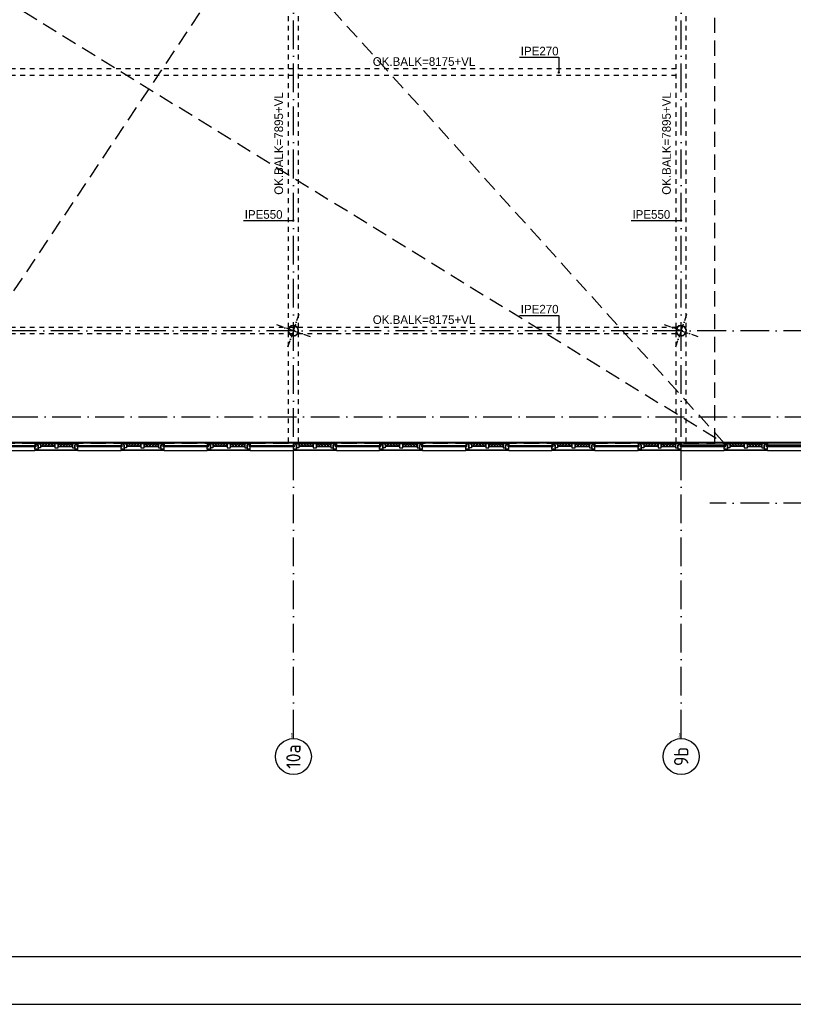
# Model space of a CAD drawing. Extents: x -866131 to -691536, y 173952 to 258052.
# Tile 72 of 160: x -801420 to -785260, y 173952 to 194516. Entities that reach past the tile are written whole.
import ezdxf
from ezdxf.enums import TextEntityAlignment as Align

# ---------------------------------------------------------------- set-up
doc = ezdxf.new("R2010")
doc.units = 0
doc.header["$LTSCALE"] = 100
for name, pattern in [('DASHDOT', [9, 6, -1.5, 0, -1.5]), ('HIDDEN', [2, 1, -1]), ('HIDDEN2', [4.7625, 3.175, -1.5875])]:
    doc.linetypes.add(name, pattern=pattern)
for name, color, linetype in [('00KAD025', 2, 'CONTINUOUS'), ('00KAD070', 5, 'CONTINUOUS'), ('AL$7----_STRAMIEN', 1, 'DASHDOT'), ('AL$8----_HULPLIJNEN', 2, 'CONTINUOUS'), ('AL21K---_ISOLATIE', 1, 'CONTINUOUS'), ('AL28----_KONSTRUKTIE', 3, 'CONTINUOUS'), ('AL31----_BUITENKOZ', 7, 'CONTINUOUS'), ('AL32----_BINNENKOZ', 7, 'CONTINUOUS'), ('ALN-----_BLOCKNAAM', 2, 'CONTINUOUS'), ('ALXOU---_GLAS', 7, 'CONTINUOUS'), ('BOUW', 8, 'CONTINUOUS'), ('MV-BINNENKOZIJN', 1, 'CONTINUOUS'), ('MV-BINNENWANDEN', 1, 'CONTINUOUS')]:
    doc.layers.add(name, color=color, linetype=linetype)
doc.styles.add('BURO-018', font='BUROFONT.shx', dxfattribs={"height": 180})
doc.styles.get("Standard").update_dxf_attribs({"font": 'ISOCP'})

# ---------------------------------------------------------------- blocks, each defined once
blk = doc.blocks.new('1011')
at = {"layer": 'AL$7----_STRAMIEN', "color": 7, "linetype": 'CONTINUOUS'}
blk.add_circle((-750, 0), 750, dxfattribs=at)
at = {"layer": 'ALN-----_BLOCKNAAM', "linetype": 'CONTINUOUS'}
blk.add_text('1011', height=100, dxfattribs=at).set_placement((0, 0))

msp = doc.modelspace()

# ---------------------------------------------------------------- linework, layer by layer
at = {"layer": '00KAD025', "linetype": 'CONTINUOUS'}
msp.add_line((-866131.149, 173951.691), (-691536.071, 173951.691), dxfattribs=at)
at = {"layer": '00KAD070', "linetype": 'CONTINUOUS'}
msp.add_line((-865131.149, 174951.691), (-692536.071, 174951.691), dxfattribs=at)
at = {"layer": 'AL$7----_STRAMIEN', "color": 1}
msp.add_line((-765063.621, 184421.228), (-787002.826, 184421.228), dxfattribs=at)
at = {"layer": 'AL$7----_STRAMIEN'}
for points in [[(-795702.826, 179501.228), (-795702.826, 221024.618)], [(-787602.826, 179501.228), (-787602.826, 221024.618)], [(-822342.762, 186221.228), (-782850.438, 186221.228)]]:
    msp.add_lwpolyline(points, dxfattribs=at)
at = {"layer": 'AL$7----_STRAMIEN', "color": 1}
msp.add_lwpolyline([(-765063.621, 188021.228), (-813402.826, 188021.228), (-838048.569, 188021.228)], dxfattribs=at)
at = {"layer": 'AL$8----_HULPLIJNEN', "color": 8, "linetype": 'DASHDOT', "ltscale": 0.25}
for p, q in [((-795702.826, 188021.228), (-795582.397, 188368.799)), ((-787602.826, 188021.228), (-787482.397, 188368.799)), ((-795702.826, 188021.228), (-796050.397, 188141.657)), ((-795702.826, 188021.228), (-795823.256, 187673.657)), ((-795702.826, 188021.228), (-795355.255, 187900.798)), ((-787602.826, 188021.228), (-787950.397, 188141.657)), ((-787602.826, 188021.228), (-787723.256, 187673.657)), ((-787602.826, 188021.228), (-787255.255, 187900.798))]:
    msp.add_line(p, q, dxfattribs=at)
at = {"layer": 'AL21K---_ISOLATIE', "color": 8, "linetype": 'CONTINUOUS'}
for p, q in [((-800686.326, 185660.366), (-800985.826, 185660.366)), ((-800686.326, 185600.366), (-800985.826, 185600.366)), ((-800955.876, 185600.366), (-800981.857, 185660.366)), ((-800925.926, 185660.366), (-800955.876, 185600.366)), ((-800895.976, 185600.366), (-800925.926, 185660.366)), ((-800866.026, 185660.366), (-800895.976, 185600.366)), ((-800836.076, 185600.366), (-800866.026, 185660.366)), ((-800806.126, 185660.366), (-800836.076, 185600.366)), ((-800776.176, 185600.366), (-800806.126, 185660.366)), ((-800746.226, 185660.366), (-800776.176, 185600.366)), ((-800716.276, 185600.366), (-800746.226, 185660.366)), ((-800690.295, 185660.366), (-800716.276, 185600.366)), ((-800619.326, 185660.366), (-800319.826, 185660.366)), ((-800619.326, 185600.366), (-800319.826, 185600.366)), ((-800615.357, 185600.366), (-800589.376, 185660.366)), ((-800589.376, 185660.366), (-800559.426, 185600.366)), ((-800559.426, 185600.366), (-800529.476, 185660.366)), ((-800529.476, 185660.366), (-800499.526, 185600.366)), ((-800499.526, 185600.366), (-800469.576, 185660.366)), ((-800469.576, 185660.366), (-800439.626, 185600.366)), ((-800439.626, 185600.366), (-800409.676, 185660.366)), ((-800409.676, 185660.366), (-800379.726, 185600.366)), ((-800379.726, 185600.366), (-800349.776, 185660.366)), ((-800349.776, 185660.366), (-800323.795, 185600.366)), ((-798886.326, 185660.366), (-799185.826, 185660.366)), ((-798886.326, 185600.366), (-799185.826, 185600.366)), ((-799155.876, 185600.366), (-799181.857, 185660.366)), ((-799125.926, 185660.366), (-799155.876, 185600.366)), ((-799095.976, 185600.366), (-799125.926, 185660.366)), ((-799066.026, 185660.366), (-799095.976, 185600.366)), ((-799036.076, 185600.366), (-799066.026, 185660.366)), ((-799006.126, 185660.366), (-799036.076, 185600.366)), ((-798976.176, 185600.366), (-799006.126, 185660.366)), ((-798946.226, 185660.366), (-798976.176, 185600.366)), ((-798916.276, 185600.366), (-798946.226, 185660.366)), ((-798890.295, 185660.366), (-798916.276, 185600.366)), ((-798819.326, 185660.366), (-798519.826, 185660.366)), ((-798819.326, 185600.366), (-798519.826, 185600.366)), ((-798815.357, 185600.366), (-798789.376, 185660.366)), ((-798789.376, 185660.366), (-798759.426, 185600.366)), ((-798759.426, 185600.366), (-798729.476, 185660.366)), ((-798729.476, 185660.366), (-798699.526, 185600.366)), ((-798699.526, 185600.366), (-798669.576, 185660.366)), ((-798669.576, 185660.366), (-798639.626, 185600.366)), ((-798639.626, 185600.366), (-798609.676, 185660.366)), ((-798609.676, 185660.366), (-798579.726, 185600.366)), ((-798579.726, 185600.366), (-798549.776, 185660.366)), ((-798549.776, 185660.366), (-798523.795, 185600.366)), ((-797086.326, 185660.366), (-797385.826, 185660.366)), ((-797086.326, 185600.366), (-797385.826, 185600.366)), ((-797355.876, 185600.366), (-797381.857, 185660.366)), ((-797325.926, 185660.366), (-797355.876, 185600.366)), ((-797295.976, 185600.366), (-797325.926, 185660.366)), ((-797266.026, 185660.366), (-797295.976, 185600.366)), ((-797236.076, 185600.366), (-797266.026, 185660.366)), ((-797206.126, 185660.366), (-797236.076, 185600.366)), ((-797176.176, 185600.366), (-797206.126, 185660.366)), ((-797146.226, 185660.366), (-797176.176, 185600.366)), ((-797116.276, 185600.366), (-797146.226, 185660.366)), ((-797090.295, 185660.366), (-797116.276, 185600.366)), ((-797019.326, 185660.366), (-796719.826, 185660.366)), ((-797019.326, 185600.366), (-796719.826, 185600.366)), ((-797015.357, 185600.366), (-796989.376, 185660.366)), ((-796989.376, 185660.366), (-796959.426, 185600.366)), ((-796959.426, 185600.366), (-796929.476, 185660.366)), ((-796929.476, 185660.366), (-796899.526, 185600.366)), ((-796899.526, 185600.366), (-796869.576, 185660.366)), ((-796869.576, 185660.366), (-796839.626, 185600.366)), ((-796839.626, 185600.366), (-796809.676, 185660.366)), ((-796809.676, 185660.366), (-796779.726, 185600.366)), ((-796779.726, 185600.366), (-796749.776, 185660.366)), ((-796749.776, 185660.366), (-796723.795, 185600.366)), ((-795286.326, 185660.366), (-795585.826, 185660.366)), ((-795286.326, 185600.366), (-795585.826, 185600.366)), ((-795555.876, 185600.366), (-795581.857, 185660.366)), ((-795525.926, 185660.366), (-795555.876, 185600.366)), ((-795495.976, 185600.366), (-795525.926, 185660.366)), ((-795466.026, 185660.366), (-795495.976, 185600.366)), ((-795436.076, 185600.366), (-795466.026, 185660.366)), ((-795406.126, 185660.366), (-795436.076, 185600.366)), ((-795376.176, 185600.366), (-795406.126, 185660.366)), ((-795346.226, 185660.366), (-795376.176, 185600.366)), ((-795316.276, 185600.366), (-795346.226, 185660.366)), ((-795290.295, 185660.366), (-795316.276, 185600.366)), ((-795219.326, 185660.366), (-794919.826, 185660.366)), ((-795219.326, 185600.366), (-794919.826, 185600.366)), ((-795215.357, 185600.366), (-795189.376, 185660.366)), ((-795189.376, 185660.366), (-795159.426, 185600.366)), ((-795159.426, 185600.366), (-795129.476, 185660.366)), ((-795129.476, 185660.366), (-795099.526, 185600.366)), ((-795099.526, 185600.366), (-795069.576, 185660.366)), ((-795069.576, 185660.366), (-795039.626, 185600.366)), ((-795039.626, 185600.366), (-795009.676, 185660.366)), ((-795009.676, 185660.366), (-794979.726, 185600.366)), ((-794979.726, 185600.366), (-794949.776, 185660.366)), ((-794949.776, 185660.366), (-794923.795, 185600.366)), ((-793486.326, 185660.366), (-793785.826, 185660.366)), ((-793486.326, 185600.366), (-793785.826, 185600.366)), ((-793755.876, 185600.366), (-793781.857, 185660.366)), ((-793725.926, 185660.366), (-793755.876, 185600.366)), ((-793695.976, 185600.366), (-793725.926, 185660.366)), ((-793666.026, 185660.366), (-793695.976, 185600.366)), ((-793636.076, 185600.366), (-793666.026, 185660.366)), ((-793606.126, 185660.366), (-793636.076, 185600.366)), ((-793576.176, 185600.366), (-793606.126, 185660.366)), ((-793546.226, 185660.366), (-793576.176, 185600.366)), ((-793516.276, 185600.366), (-793546.226, 185660.366)), ((-793490.295, 185660.366), (-793516.276, 185600.366)), ((-793419.326, 185660.366), (-793119.826, 185660.366)), ((-793419.326, 185600.366), (-793119.826, 185600.366)), ((-793415.357, 185600.366), (-793389.376, 185660.366)), ((-793389.376, 185660.366), (-793359.426, 185600.366)), ((-793359.426, 185600.366), (-793329.476, 185660.366)), ((-793329.476, 185660.366), (-793299.526, 185600.366)), ((-793299.526, 185600.366), (-793269.576, 185660.366)), ((-793269.576, 185660.366), (-793239.626, 185600.366)), ((-793239.626, 185600.366), (-793209.676, 185660.366)), ((-793209.676, 185660.366), (-793179.726, 185600.366)), ((-793179.726, 185600.366), (-793149.776, 185660.366)), ((-793149.776, 185660.366), (-793123.795, 185600.366)), ((-791686.326, 185660.366), (-791985.826, 185660.366)), ((-791686.326, 185600.366), (-791985.826, 185600.366)), ((-791955.876, 185600.366), (-791981.857, 185660.366)), ((-791925.926, 185660.366), (-791955.876, 185600.366)), ((-791895.976, 185600.366), (-791925.926, 185660.366)), ((-791866.026, 185660.366), (-791895.976, 185600.366)), ((-791836.076, 185600.366), (-791866.026, 185660.366)), ((-791806.126, 185660.366), (-791836.076, 185600.366)), ((-791776.176, 185600.366), (-791806.126, 185660.366)), ((-791746.226, 185660.366), (-791776.176, 185600.366)), ((-791716.276, 185600.366), (-791746.226, 185660.366)), ((-791690.295, 185660.366), (-791716.276, 185600.366)), ((-791619.326, 185660.366), (-791319.826, 185660.366)), ((-791619.326, 185600.366), (-791319.826, 185600.366)), ((-791615.357, 185600.366), (-791589.376, 185660.366)), ((-791589.376, 185660.366), (-791559.426, 185600.366)), ((-791559.426, 185600.366), (-791529.476, 185660.366)), ((-791529.476, 185660.366), (-791499.526, 185600.366)), ((-791499.526, 185600.366), (-791469.576, 185660.366)), ((-791469.576, 185660.366), (-791439.626, 185600.366)), ((-791439.626, 185600.366), (-791409.676, 185660.366)), ((-791409.676, 185660.366), (-791379.726, 185600.366)), ((-791379.726, 185600.366), (-791349.776, 185660.366)), ((-791349.776, 185660.366), (-791323.795, 185600.366)), ((-789886.326, 185660.366), (-790185.826, 185660.366)), ((-789886.326, 185600.366), (-790185.826, 185600.366)), ((-790155.876, 185600.366), (-790181.857, 185660.366)), ((-790125.926, 185660.366), (-790155.876, 185600.366)), ((-790095.976, 185600.366), (-790125.926, 185660.366)), ((-790066.026, 185660.366), (-790095.976, 185600.366)), ((-790036.076, 185600.366), (-790066.026, 185660.366)), ((-790006.126, 185660.366), (-790036.076, 185600.366)), ((-789976.176, 185600.366), (-790006.126, 185660.366)), ((-789946.226, 185660.366), (-789976.176, 185600.366)), ((-789916.276, 185600.366), (-789946.226, 185660.366)), ((-789890.295, 185660.366), (-789916.276, 185600.366)), ((-789819.326, 185660.366), (-789519.826, 185660.366)), ((-789819.326, 185600.366), (-789519.826, 185600.366)), ((-789815.357, 185600.366), (-789789.376, 185660.366)), ((-789789.376, 185660.366), (-789759.426, 185600.366)), ((-789759.426, 185600.366), (-789729.476, 185660.366)), ((-789729.476, 185660.366), (-789699.526, 185600.366)), ((-789699.526, 185600.366), (-789669.576, 185660.366)), ((-789669.576, 185660.366), (-789639.626, 185600.366)), ((-789639.626, 185600.366), (-789609.676, 185660.366)), ((-789609.676, 185660.366), (-789579.726, 185600.366)), ((-789579.726, 185600.366), (-789549.776, 185660.366)), ((-789549.776, 185660.366), (-789523.795, 185600.366)), ((-788086.326, 185660.366), (-788385.826, 185660.366)), ((-788086.326, 185600.366), (-788385.826, 185600.366)), ((-788355.876, 185600.366), (-788381.857, 185660.366)), ((-788325.926, 185660.366), (-788355.876, 185600.366)), ((-788295.976, 185600.366), (-788325.926, 185660.366)), ((-788266.026, 185660.366), (-788295.976, 185600.366)), ((-788236.076, 185600.366), (-788266.026, 185660.366)), ((-788206.126, 185660.366), (-788236.076, 185600.366)), ((-788176.176, 185600.366), (-788206.126, 185660.366)), ((-788146.226, 185660.366), (-788176.176, 185600.366)), ((-788116.276, 185600.366), (-788146.226, 185660.366)), ((-788090.295, 185660.366), (-788116.276, 185600.366)), ((-788019.326, 185660.366), (-787719.826, 185660.366)), ((-788019.326, 185600.366), (-787719.826, 185600.366)), ((-788015.357, 185600.366), (-787989.376, 185660.366)), ((-787989.376, 185660.366), (-787959.426, 185600.366)), ((-787959.426, 185600.366), (-787929.476, 185660.366)), ((-787929.476, 185660.366), (-787899.526, 185600.366)), ((-787899.526, 185600.366), (-787869.576, 185660.366)), ((-787869.576, 185660.366), (-787839.626, 185600.366)), ((-787839.626, 185600.366), (-787809.676, 185660.366)), ((-787809.676, 185660.366), (-787779.726, 185600.366)), ((-787779.726, 185600.366), (-787749.776, 185660.366)), ((-787749.776, 185660.366), (-787723.795, 185600.366)), ((-786286.326, 185660.366), (-786585.826, 185660.366)), ((-786286.326, 185600.366), (-786585.826, 185600.366)), ((-786555.876, 185600.366), (-786581.857, 185660.366)), ((-786525.926, 185660.366), (-786555.876, 185600.366)), ((-786495.976, 185600.366), (-786525.926, 185660.366)), ((-786466.026, 185660.366), (-786495.976, 185600.366)), ((-786436.076, 185600.366), (-786466.026, 185660.366)), ((-786406.126, 185660.366), (-786436.076, 185600.366)), ((-786376.176, 185600.366), (-786406.126, 185660.366)), ((-786346.226, 185660.366), (-786376.176, 185600.366)), ((-786316.276, 185600.366), (-786346.226, 185660.366)), ((-786290.295, 185660.366), (-786316.276, 185600.366)), ((-786219.326, 185660.366), (-785919.826, 185660.366)), ((-786219.326, 185600.366), (-785919.826, 185600.366)), ((-786215.357, 185600.366), (-786189.376, 185660.366)), ((-786189.376, 185660.366), (-786159.426, 185600.366)), ((-786159.426, 185600.366), (-786129.476, 185660.366)), ((-786129.476, 185660.366), (-786099.526, 185600.366)), ((-786099.526, 185600.366), (-786069.576, 185660.366)), ((-786069.576, 185660.366), (-786039.626, 185600.366)), ((-786039.626, 185600.366), (-786009.676, 185660.366)), ((-786009.676, 185660.366), (-785979.726, 185600.366)), ((-785979.726, 185600.366), (-785949.776, 185660.366)), ((-785949.776, 185660.366), (-785923.795, 185600.366))]:
    msp.add_line(p, q, dxfattribs=at)
at = {"layer": 'AL28----_KONSTRUKTIE', "color": 8}
for centre, radius, start, end in [((-795702.826, 188021.228), 109.55, 160.8893454, 340.8893454), ((-795702.826, 188021.228), 109.55, 340.8893454, 160.8893454), ((-795702.826, 188021.228), 101.55, 160.8893454, 340.8893454), ((-795702.826, 188021.228), 101.55, 340.8893454, 160.8893454), ((-787602.826, 188021.228), 109.55, 160.8893454, 340.8893454), ((-787602.826, 188021.228), 109.55, 340.8893454, 160.8893454), ((-787602.826, 188021.228), 101.55, 160.8893454, 340.8893454), ((-787602.826, 188021.228), 101.55, 340.8893454, 160.8893454)]:
    msp.add_arc(centre, radius, start, end, dxfattribs=at)
at = {"layer": 'AL31----_BUITENKOZ', "color": 8}
for p, q in [((-802002.826, 185677.366), (-801102.826, 185677.366)), ((-802002.826, 185521.366), (-801102.826, 185521.366)), ((-801102.826, 185660.366), (-801102.826, 185677.366)), ((-801102.826, 185677.366), (-800202.826, 185677.366)), ((-801085.826, 185677.366), (-801102.826, 185677.366)), ((-801102.826, 185677.366), (-801102.826, 185623.366)), ((-800202.826, 185660.366), (-801102.826, 185660.366)), ((-801102.826, 185623.366), (-801085.826, 185623.366)), ((-801102.826, 185548.366), (-801102.826, 185593.366)), ((-801102.826, 185593.366), (-801085.826, 185593.366)), ((-801035.826, 185548.366), (-801102.826, 185548.366)), ((-801102.826, 185521.366), (-801102.826, 185533.366)), ((-801102.826, 185533.366), (-800202.826, 185533.366)), ((-800202.826, 185521.366), (-801102.826, 185521.366)), ((-801092.826, 185533.366), (-801092.826, 185548.366)), ((-801092.826, 185548.366), (-801049.826, 185548.366)), ((-801049.826, 185533.366), (-801092.826, 185533.366)), ((-801085.826, 185623.366), (-801085.826, 185677.366)), ((-801085.826, 185662.366), (-801052.826, 185662.366)), ((-801085.826, 185593.366), (-801085.826, 185662.366)), ((-801052.826, 185662.366), (-801052.826, 185627.366)), ((-801052.826, 185627.366), (-801052.826, 185660.366)), ((-801052.826, 185660.366), (-800985.826, 185660.366)), ((-801035.826, 185627.366), (-801052.826, 185627.366)), ((-801052.826, 185627.366), (-801035.826, 185627.366)), ((-801049.826, 185548.366), (-801049.826, 185533.366)), ((-801035.826, 185572.366), (-801035.826, 185627.366)), ((-801035.826, 185627.366), (-801035.826, 185548.366)), ((-800985.826, 185572.366), (-801035.826, 185572.366)), ((-800985.826, 185660.366), (-800985.826, 185572.366)), ((-800686.326, 185660.366), (-800686.326, 185572.366)), ((-800619.326, 185660.366), (-800686.326, 185660.366)), ((-800686.326, 185572.366), (-800619.326, 185572.366)), ((-800619.326, 185572.366), (-800619.326, 185660.366)), ((-800319.826, 185660.366), (-800319.826, 185572.366)), ((-800252.826, 185660.366), (-800319.826, 185660.366)), ((-800319.826, 185572.366), (-800269.826, 185572.366)), ((-800252.826, 185627.366), (-800269.826, 185627.366)), ((-800269.826, 185627.366), (-800269.826, 185548.366)), ((-800269.826, 185572.366), (-800269.826, 185627.366)), ((-800269.826, 185627.366), (-800252.826, 185627.366)), ((-800269.826, 185548.366), (-800202.826, 185548.366)), ((-800255.826, 185548.366), (-800255.826, 185533.366)), ((-800212.826, 185548.366), (-800255.826, 185548.366)), ((-800255.826, 185533.366), (-800212.826, 185533.366)), ((-800219.826, 185662.366), (-800252.826, 185662.366)), ((-800252.826, 185662.366), (-800252.826, 185627.366)), ((-800252.826, 185627.366), (-800252.826, 185660.366)), ((-800219.826, 185623.366), (-800219.826, 185677.366)), ((-800219.826, 185677.366), (-800202.826, 185677.366)), ((-800219.826, 185593.366), (-800219.826, 185662.366)), ((-800202.826, 185623.366), (-800219.826, 185623.366)), ((-800202.826, 185593.366), (-800219.826, 185593.366)), ((-800212.826, 185533.366), (-800212.826, 185548.366)), ((-800202.826, 185677.366), (-800202.826, 185660.366)), ((-800202.826, 185677.366), (-799302.826, 185677.366)), ((-800202.826, 185677.366), (-800202.826, 185623.366)), ((-800202.826, 185548.366), (-800202.826, 185593.366)), ((-800202.826, 185533.366), (-800202.826, 185521.366)), ((-800202.826, 185521.366), (-799302.826, 185521.366)), ((-799302.826, 185660.366), (-799302.826, 185677.366)), ((-799302.826, 185677.366), (-798402.826, 185677.366)), ((-799285.826, 185677.366), (-799302.826, 185677.366)), ((-799302.826, 185677.366), (-799302.826, 185623.366)), ((-798402.826, 185660.366), (-799302.826, 185660.366)), ((-799302.826, 185623.366), (-799285.826, 185623.366)), ((-799302.826, 185548.366), (-799302.826, 185593.366)), ((-799302.826, 185593.366), (-799285.826, 185593.366)), ((-799235.826, 185548.366), (-799302.826, 185548.366)), ((-799302.826, 185521.366), (-799302.826, 185533.366)), ((-799302.826, 185533.366), (-798402.826, 185533.366)), ((-798402.826, 185521.366), (-799302.826, 185521.366)), ((-799292.826, 185533.366), (-799292.826, 185548.366)), ((-799292.826, 185548.366), (-799249.826, 185548.366)), ((-799249.826, 185533.366), (-799292.826, 185533.366)), ((-799285.826, 185623.366), (-799285.826, 185677.366)), ((-799285.826, 185662.366), (-799252.826, 185662.366)), ((-799285.826, 185593.366), (-799285.826, 185662.366)), ((-799252.826, 185662.366), (-799252.826, 185627.366)), ((-799252.826, 185627.366), (-799252.826, 185660.366)), ((-799252.826, 185660.366), (-799185.826, 185660.366)), ((-799252.826, 185627.366), (-799235.826, 185627.366)), ((-799235.826, 185627.366), (-799252.826, 185627.366)), ((-799249.826, 185548.366), (-799249.826, 185533.366)), ((-799235.826, 185627.366), (-799235.826, 185548.366)), ((-799235.826, 185572.366), (-799235.826, 185627.366)), ((-799185.826, 185572.366), (-799235.826, 185572.366)), ((-799185.826, 185660.366), (-799185.826, 185572.366)), ((-798886.326, 185660.366), (-798886.326, 185572.366)), ((-798819.326, 185660.366), (-798886.326, 185660.366)), ((-798886.326, 185572.366), (-798819.326, 185572.366)), ((-798819.326, 185572.366), (-798819.326, 185660.366)), ((-798519.826, 185660.366), (-798519.826, 185572.366)), ((-798452.826, 185660.366), (-798519.826, 185660.366)), ((-798519.826, 185572.366), (-798469.826, 185572.366)), ((-798452.826, 185627.366), (-798469.826, 185627.366)), ((-798469.826, 185627.366), (-798469.826, 185548.366)), ((-798469.826, 185572.366), (-798469.826, 185627.366)), ((-798469.826, 185627.366), (-798452.826, 185627.366)), ((-798469.826, 185548.366), (-798402.826, 185548.366)), ((-798455.826, 185548.366), (-798455.826, 185533.366)), ((-798412.826, 185548.366), (-798455.826, 185548.366)), ((-798455.826, 185533.366), (-798412.826, 185533.366)), ((-798419.826, 185662.366), (-798452.826, 185662.366)), ((-798452.826, 185662.366), (-798452.826, 185627.366)), ((-798452.826, 185627.366), (-798452.826, 185660.366)), ((-798419.826, 185623.366), (-798419.826, 185677.366)), ((-798419.826, 185677.366), (-798402.826, 185677.366)), ((-798419.826, 185593.366), (-798419.826, 185662.366)), ((-798402.826, 185623.366), (-798419.826, 185623.366)), ((-798402.826, 185593.366), (-798419.826, 185593.366)), ((-798412.826, 185533.366), (-798412.826, 185548.366)), ((-798402.826, 185677.366), (-798402.826, 185660.366)), ((-798402.826, 185677.366), (-797502.826, 185677.366)), ((-798402.826, 185677.366), (-798402.826, 185623.366)), ((-798402.826, 185548.366), (-798402.826, 185593.366)), ((-798402.826, 185533.366), (-798402.826, 185521.366)), ((-798402.826, 185521.366), (-797502.826, 185521.366)), ((-797502.826, 185660.366), (-797502.826, 185677.366)), ((-797502.826, 185677.366), (-796602.826, 185677.366)), ((-797485.826, 185677.366), (-797502.826, 185677.366)), ((-797502.826, 185677.366), (-797502.826, 185623.366)), ((-796602.826, 185660.366), (-797502.826, 185660.366)), ((-797502.826, 185623.366), (-797485.826, 185623.366)), ((-797502.826, 185548.366), (-797502.826, 185593.366)), ((-797502.826, 185593.366), (-797485.826, 185593.366)), ((-797435.826, 185548.366), (-797502.826, 185548.366)), ((-797502.826, 185521.366), (-797502.826, 185533.366)), ((-797502.826, 185533.366), (-796602.826, 185533.366)), ((-796602.826, 185521.366), (-797502.826, 185521.366)), ((-797492.826, 185533.366), (-797492.826, 185548.366)), ((-797492.826, 185548.366), (-797449.826, 185548.366)), ((-797449.826, 185533.366), (-797492.826, 185533.366)), ((-797485.826, 185623.366), (-797485.826, 185677.366)), ((-797485.826, 185662.366), (-797452.826, 185662.366)), ((-797485.826, 185593.366), (-797485.826, 185662.366)), ((-797452.826, 185662.366), (-797452.826, 185627.366)), ((-797452.826, 185627.366), (-797452.826, 185660.366)), ((-797452.826, 185660.366), (-797385.826, 185660.366)), ((-797435.826, 185627.366), (-797452.826, 185627.366)), ((-797452.826, 185627.366), (-797435.826, 185627.366)), ((-797449.826, 185548.366), (-797449.826, 185533.366)), ((-797435.826, 185572.366), (-797435.826, 185627.366)), ((-797435.826, 185627.366), (-797435.826, 185548.366)), ((-797385.826, 185572.366), (-797435.826, 185572.366)), ((-797385.826, 185660.366), (-797385.826, 185572.366)), ((-797086.326, 185660.366), (-797086.326, 185572.366)), ((-797019.326, 185660.366), (-797086.326, 185660.366)), ((-797086.326, 185572.366), (-797019.326, 185572.366)), ((-797019.326, 185572.366), (-797019.326, 185660.366)), ((-796719.826, 185660.366), (-796719.826, 185572.366)), ((-796652.826, 185660.366), (-796719.826, 185660.366)), ((-796719.826, 185572.366), (-796669.826, 185572.366)), ((-796669.826, 185572.366), (-796669.826, 185627.366)), ((-796669.826, 185627.366), (-796652.826, 185627.366)), ((-796652.826, 185627.366), (-796669.826, 185627.366)), ((-796669.826, 185627.366), (-796669.826, 185548.366)), ((-796669.826, 185548.366), (-796602.826, 185548.366)), ((-796655.826, 185548.366), (-796655.826, 185533.366)), ((-796612.826, 185548.366), (-796655.826, 185548.366)), ((-796655.826, 185533.366), (-796612.826, 185533.366)), ((-796619.826, 185662.366), (-796652.826, 185662.366)), ((-796652.826, 185662.366), (-796652.826, 185627.366)), ((-796652.826, 185627.366), (-796652.826, 185660.366)), ((-796619.826, 185623.366), (-796619.826, 185677.366)), ((-796619.826, 185677.366), (-796602.826, 185677.366)), ((-796619.826, 185593.366), (-796619.826, 185662.366)), ((-796602.826, 185623.366), (-796619.826, 185623.366)), ((-796602.826, 185593.366), (-796619.826, 185593.366)), ((-796612.826, 185533.366), (-796612.826, 185548.366)), ((-796602.826, 185677.366), (-795702.826, 185677.366)), ((-796602.826, 185677.366), (-796602.826, 185660.366)), ((-796602.826, 185677.366), (-796602.826, 185623.366)), ((-796602.826, 185548.366), (-796602.826, 185593.366)), ((-796602.826, 185533.366), (-796602.826, 185521.366)), ((-796602.826, 185521.366), (-795702.826, 185521.366)), ((-795702.826, 185660.366), (-795702.826, 185677.366)), ((-795702.826, 185677.366), (-794802.826, 185677.366)), ((-795685.826, 185677.366), (-795702.826, 185677.366)), ((-795702.826, 185677.366), (-795702.826, 185623.366)), ((-794802.826, 185660.366), (-795702.826, 185660.366)), ((-795702.826, 185623.366), (-795685.826, 185623.366)), ((-795702.826, 185548.366), (-795702.826, 185593.366)), ((-795702.826, 185593.366), (-795685.826, 185593.366)), ((-795635.826, 185548.366), (-795702.826, 185548.366)), ((-795702.826, 185521.366), (-795702.826, 185533.366)), ((-795702.826, 185533.366), (-794802.826, 185533.366)), ((-794802.826, 185521.366), (-795702.826, 185521.366)), ((-795692.826, 185533.366), (-795692.826, 185548.366)), ((-795692.826, 185548.366), (-795649.826, 185548.366)), ((-795649.826, 185533.366), (-795692.826, 185533.366)), ((-795685.826, 185623.366), (-795685.826, 185677.366)), ((-795685.826, 185662.366), (-795652.826, 185662.366)), ((-795685.826, 185593.366), (-795685.826, 185662.366)), ((-795652.826, 185662.366), (-795652.826, 185627.366)), ((-795652.826, 185627.366), (-795652.826, 185660.366)), ((-795652.826, 185660.366), (-795585.826, 185660.366)), ((-795635.826, 185627.366), (-795652.826, 185627.366)), ((-795652.826, 185627.366), (-795635.826, 185627.366)), ((-795649.826, 185548.366), (-795649.826, 185533.366)), ((-795635.826, 185572.366), (-795635.826, 185627.366)), ((-795635.826, 185627.366), (-795635.826, 185548.366)), ((-795585.826, 185572.366), (-795635.826, 185572.366)), ((-795585.826, 185660.366), (-795585.826, 185572.366)), ((-795286.326, 185660.366), (-795286.326, 185572.366)), ((-795219.326, 185660.366), (-795286.326, 185660.366)), ((-795286.326, 185572.366), (-795219.326, 185572.366)), ((-795219.326, 185572.366), (-795219.326, 185660.366)), ((-794919.826, 185660.366), (-794919.826, 185572.366)), ((-794852.826, 185660.366), (-794919.826, 185660.366)), ((-794919.826, 185572.366), (-794869.826, 185572.366)), ((-794869.826, 185572.366), (-794869.826, 185627.366)), ((-794869.826, 185627.366), (-794852.826, 185627.366)), ((-794852.826, 185627.366), (-794869.826, 185627.366)), ((-794869.826, 185627.366), (-794869.826, 185548.366)), ((-794869.826, 185548.366), (-794802.826, 185548.366)), ((-794855.826, 185548.366), (-794855.826, 185533.366)), ((-794812.826, 185548.366), (-794855.826, 185548.366)), ((-794855.826, 185533.366), (-794812.826, 185533.366)), ((-794819.826, 185662.366), (-794852.826, 185662.366)), ((-794852.826, 185662.366), (-794852.826, 185627.366)), ((-794852.826, 185627.366), (-794852.826, 185660.366)), ((-794819.826, 185623.366), (-794819.826, 185677.366)), ((-794819.826, 185677.366), (-794802.826, 185677.366)), ((-794819.826, 185593.366), (-794819.826, 185662.366)), ((-794802.826, 185623.366), (-794819.826, 185623.366)), ((-794802.826, 185593.366), (-794819.826, 185593.366)), ((-794812.826, 185533.366), (-794812.826, 185548.366)), ((-794802.826, 185677.366), (-793902.826, 185677.366)), ((-794802.826, 185677.366), (-794802.826, 185660.366)), ((-794802.826, 185677.366), (-794802.826, 185623.366)), ((-794802.826, 185548.366), (-794802.826, 185593.366)), ((-794802.826, 185533.366), (-794802.826, 185521.366)), ((-794802.826, 185521.366), (-793902.826, 185521.366)), ((-793902.826, 185660.366), (-793902.826, 185677.366)), ((-793902.826, 185677.366), (-793002.826, 185677.366)), ((-793885.826, 185677.366), (-793902.826, 185677.366)), ((-793902.826, 185677.366), (-793902.826, 185623.366)), ((-793002.826, 185660.366), (-793902.826, 185660.366)), ((-793902.826, 185623.366), (-793885.826, 185623.366)), ((-793902.826, 185548.366), (-793902.826, 185593.366)), ((-793902.826, 185593.366), (-793885.826, 185593.366)), ((-793835.826, 185548.366), (-793902.826, 185548.366)), ((-793902.826, 185521.366), (-793902.826, 185533.366)), ((-793902.826, 185533.366), (-793002.826, 185533.366)), ((-793002.826, 185521.366), (-793902.826, 185521.366)), ((-793892.826, 185533.366), (-793892.826, 185548.366)), ((-793892.826, 185548.366), (-793849.826, 185548.366)), ((-793849.826, 185533.366), (-793892.826, 185533.366)), ((-793885.826, 185623.366), (-793885.826, 185677.366)), ((-793885.826, 185662.366), (-793852.826, 185662.366)), ((-793885.826, 185593.366), (-793885.826, 185662.366)), ((-793852.826, 185662.366), (-793852.826, 185627.366)), ((-793852.826, 185627.366), (-793852.826, 185660.366)), ((-793852.826, 185660.366), (-793785.826, 185660.366)), ((-793852.826, 185627.366), (-793835.826, 185627.366)), ((-793835.826, 185627.366), (-793852.826, 185627.366)), ((-793849.826, 185548.366), (-793849.826, 185533.366)), ((-793835.826, 185627.366), (-793835.826, 185548.366)), ((-793835.826, 185572.366), (-793835.826, 185627.366)), ((-793785.826, 185572.366), (-793835.826, 185572.366)), ((-793785.826, 185660.366), (-793785.826, 185572.366)), ((-793486.326, 185660.366), (-793486.326, 185572.366)), ((-793419.326, 185660.366), (-793486.326, 185660.366)), ((-793486.326, 185572.366), (-793419.326, 185572.366)), ((-793419.326, 185572.366), (-793419.326, 185660.366)), ((-793119.826, 185660.366), (-793119.826, 185572.366)), ((-793052.826, 185660.366), (-793119.826, 185660.366)), ((-793119.826, 185572.366), (-793069.826, 185572.366)), ((-793052.826, 185627.366), (-793069.826, 185627.366)), ((-793069.826, 185627.366), (-793069.826, 185548.366)), ((-793069.826, 185572.366), (-793069.826, 185627.366)), ((-793069.826, 185627.366), (-793052.826, 185627.366)), ((-793069.826, 185548.366), (-793002.826, 185548.366)), ((-793055.826, 185548.366), (-793055.826, 185533.366)), ((-793012.826, 185548.366), (-793055.826, 185548.366)), ((-793055.826, 185533.366), (-793012.826, 185533.366)), ((-793019.826, 185662.366), (-793052.826, 185662.366)), ((-793052.826, 185662.366), (-793052.826, 185627.366)), ((-793052.826, 185627.366), (-793052.826, 185660.366)), ((-793019.826, 185623.366), (-793019.826, 185677.366)), ((-793019.826, 185677.366), (-793002.826, 185677.366)), ((-793019.826, 185593.366), (-793019.826, 185662.366)), ((-793002.826, 185623.366), (-793019.826, 185623.366)), ((-793002.826, 185593.366), (-793019.826, 185593.366)), ((-793012.826, 185533.366), (-793012.826, 185548.366)), ((-793002.826, 185677.366), (-793002.826, 185660.366)), ((-793002.826, 185677.366), (-792102.826, 185677.366)), ((-793002.826, 185677.366), (-793002.826, 185623.366)), ((-793002.826, 185548.366), (-793002.826, 185593.366)), ((-793002.826, 185533.366), (-793002.826, 185521.366)), ((-793002.826, 185521.366), (-792102.826, 185521.366)), ((-792102.826, 185660.366), (-792102.826, 185677.366)), ((-792102.826, 185677.366), (-791202.826, 185677.366)), ((-792085.826, 185677.366), (-792102.826, 185677.366)), ((-792102.826, 185677.366), (-792102.826, 185623.366)), ((-791202.826, 185660.366), (-792102.826, 185660.366)), ((-792102.826, 185623.366), (-792085.826, 185623.366)), ((-792102.826, 185548.366), (-792102.826, 185593.366)), ((-792102.826, 185593.366), (-792085.826, 185593.366)), ((-792035.826, 185548.366), (-792102.826, 185548.366)), ((-792102.826, 185521.366), (-792102.826, 185533.366)), ((-792102.826, 185533.366), (-791202.826, 185533.366)), ((-791202.826, 185521.366), (-792102.826, 185521.366)), ((-792092.826, 185533.366), (-792092.826, 185548.366)), ((-792092.826, 185548.366), (-792049.826, 185548.366)), ((-792049.826, 185533.366), (-792092.826, 185533.366)), ((-792085.826, 185623.366), (-792085.826, 185677.366)), ((-792085.826, 185662.366), (-792052.826, 185662.366)), ((-792085.826, 185593.366), (-792085.826, 185662.366)), ((-792052.826, 185662.366), (-792052.826, 185627.366)), ((-792052.826, 185627.366), (-792052.826, 185660.366)), ((-792052.826, 185660.366), (-791985.826, 185660.366)), ((-792052.826, 185627.366), (-792035.826, 185627.366)), ((-792035.826, 185627.366), (-792052.826, 185627.366)), ((-792049.826, 185548.366), (-792049.826, 185533.366)), ((-792035.826, 185627.366), (-792035.826, 185548.366)), ((-792035.826, 185572.366), (-792035.826, 185627.366)), ((-791985.826, 185572.366), (-792035.826, 185572.366)), ((-791985.826, 185660.366), (-791985.826, 185572.366)), ((-791686.326, 185660.366), (-791686.326, 185572.366)), ((-791619.326, 185660.366), (-791686.326, 185660.366)), ((-791686.326, 185572.366), (-791619.326, 185572.366)), ((-791619.326, 185572.366), (-791619.326, 185660.366)), ((-791319.826, 185660.366), (-791319.826, 185572.366)), ((-791252.826, 185660.366), (-791319.826, 185660.366)), ((-791319.826, 185572.366), (-791269.826, 185572.366)), ((-791252.826, 185627.366), (-791269.826, 185627.366)), ((-791269.826, 185627.366), (-791269.826, 185548.366)), ((-791269.826, 185572.366), (-791269.826, 185627.366)), ((-791269.826, 185627.366), (-791252.826, 185627.366)), ((-791269.826, 185548.366), (-791202.826, 185548.366)), ((-791255.826, 185548.366), (-791255.826, 185533.366)), ((-791212.826, 185548.366), (-791255.826, 185548.366)), ((-791255.826, 185533.366), (-791212.826, 185533.366)), ((-791219.826, 185662.366), (-791252.826, 185662.366)), ((-791252.826, 185662.366), (-791252.826, 185627.366)), ((-791252.826, 185627.366), (-791252.826, 185660.366)), ((-791219.826, 185623.366), (-791219.826, 185677.366)), ((-791219.826, 185677.366), (-791202.826, 185677.366)), ((-791219.826, 185593.366), (-791219.826, 185662.366)), ((-791202.826, 185623.366), (-791219.826, 185623.366)), ((-791202.826, 185593.366), (-791219.826, 185593.366)), ((-791212.826, 185533.366), (-791212.826, 185548.366)), ((-791202.826, 185677.366), (-791202.826, 185660.366)), ((-791202.826, 185677.366), (-790302.826, 185677.366)), ((-791202.826, 185677.366), (-791202.826, 185623.366)), ((-791202.826, 185548.366), (-791202.826, 185593.366)), ((-791202.826, 185533.366), (-791202.826, 185521.366)), ((-791202.826, 185521.366), (-790302.826, 185521.366)), ((-790302.826, 185660.366), (-790302.826, 185677.366)), ((-790302.826, 185677.366), (-789402.826, 185677.366)), ((-790285.826, 185677.366), (-790302.826, 185677.366)), ((-790302.826, 185677.366), (-790302.826, 185623.366)), ((-789402.826, 185660.366), (-790302.826, 185660.366)), ((-790302.826, 185623.366), (-790285.826, 185623.366)), ((-790302.826, 185548.366), (-790302.826, 185593.366)), ((-790302.826, 185593.366), (-790285.826, 185593.366)), ((-790235.826, 185548.366), (-790302.826, 185548.366)), ((-790302.826, 185521.366), (-790302.826, 185533.366)), ((-790302.826, 185533.366), (-789402.826, 185533.366)), ((-789402.826, 185521.366), (-790302.826, 185521.366)), ((-790292.826, 185533.366), (-790292.826, 185548.366)), ((-790292.826, 185548.366), (-790249.826, 185548.366)), ((-790249.826, 185533.366), (-790292.826, 185533.366)), ((-790285.826, 185623.366), (-790285.826, 185677.366)), ((-790285.826, 185662.366), (-790252.826, 185662.366)), ((-790285.826, 185593.366), (-790285.826, 185662.366)), ((-790252.826, 185662.366), (-790252.826, 185627.366)), ((-790252.826, 185627.366), (-790252.826, 185660.366)), ((-790252.826, 185660.366), (-790185.826, 185660.366)), ((-790252.826, 185627.366), (-790235.826, 185627.366)), ((-790235.826, 185627.366), (-790252.826, 185627.366)), ((-790249.826, 185548.366), (-790249.826, 185533.366)), ((-790235.826, 185627.366), (-790235.826, 185548.366)), ((-790235.826, 185572.366), (-790235.826, 185627.366)), ((-790185.826, 185572.366), (-790235.826, 185572.366)), ((-790185.826, 185660.366), (-790185.826, 185572.366)), ((-789886.326, 185660.366), (-789886.326, 185572.366)), ((-789819.326, 185660.366), (-789886.326, 185660.366)), ((-789886.326, 185572.366), (-789819.326, 185572.366)), ((-789819.326, 185572.366), (-789819.326, 185660.366)), ((-789519.826, 185660.366), (-789519.826, 185572.366)), ((-789452.826, 185660.366), (-789519.826, 185660.366)), ((-789519.826, 185572.366), (-789469.826, 185572.366)), ((-789452.826, 185627.366), (-789469.826, 185627.366)), ((-789469.826, 185627.366), (-789469.826, 185548.366)), ((-789469.826, 185572.366), (-789469.826, 185627.366)), ((-789469.826, 185627.366), (-789452.826, 185627.366)), ((-789469.826, 185548.366), (-789402.826, 185548.366)), ((-789455.826, 185548.366), (-789455.826, 185533.366)), ((-789412.826, 185548.366), (-789455.826, 185548.366)), ((-789455.826, 185533.366), (-789412.826, 185533.366)), ((-789419.826, 185662.366), (-789452.826, 185662.366)), ((-789452.826, 185662.366), (-789452.826, 185627.366)), ((-789452.826, 185627.366), (-789452.826, 185660.366)), ((-789419.826, 185623.366), (-789419.826, 185677.366)), ((-789419.826, 185677.366), (-789402.826, 185677.366)), ((-789419.826, 185593.366), (-789419.826, 185662.366)), ((-789402.826, 185623.366), (-789419.826, 185623.366)), ((-789402.826, 185593.366), (-789419.826, 185593.366)), ((-789412.826, 185533.366), (-789412.826, 185548.366)), ((-789402.826, 185677.366), (-789402.826, 185660.366)), ((-789402.826, 185677.366), (-788502.826, 185677.366)), ((-789402.826, 185677.366), (-789402.826, 185623.366)), ((-789402.826, 185548.366), (-789402.826, 185593.366)), ((-789402.826, 185533.366), (-789402.826, 185521.366)), ((-789402.826, 185521.366), (-788502.826, 185521.366)), ((-788502.826, 185660.366), (-788502.826, 185677.366)), ((-788502.826, 185677.366), (-787602.826, 185677.366)), ((-788485.826, 185677.366), (-788502.826, 185677.366)), ((-788502.826, 185677.366), (-788502.826, 185623.366)), ((-787602.826, 185660.366), (-788502.826, 185660.366)), ((-788502.826, 185623.366), (-788485.826, 185623.366)), ((-788502.826, 185548.366), (-788502.826, 185593.366)), ((-788502.826, 185593.366), (-788485.826, 185593.366)), ((-788435.826, 185548.366), (-788502.826, 185548.366)), ((-788502.826, 185521.366), (-788502.826, 185533.366)), ((-788502.826, 185533.366), (-787602.826, 185533.366)), ((-787602.826, 185521.366), (-788502.826, 185521.366)), ((-788492.826, 185533.366), (-788492.826, 185548.366)), ((-788492.826, 185548.366), (-788449.826, 185548.366)), ((-788449.826, 185533.366), (-788492.826, 185533.366)), ((-788485.826, 185623.366), (-788485.826, 185677.366)), ((-788485.826, 185662.366), (-788452.826, 185662.366)), ((-788485.826, 185593.366), (-788485.826, 185662.366)), ((-788452.826, 185662.366), (-788452.826, 185627.366)), ((-788452.826, 185627.366), (-788452.826, 185660.366)), ((-788452.826, 185660.366), (-788385.826, 185660.366)), ((-788435.826, 185627.366), (-788452.826, 185627.366)), ((-788452.826, 185627.366), (-788435.826, 185627.366)), ((-788449.826, 185548.366), (-788449.826, 185533.366)), ((-788435.826, 185572.366), (-788435.826, 185627.366)), ((-788435.826, 185627.366), (-788435.826, 185548.366)), ((-788385.826, 185572.366), (-788435.826, 185572.366)), ((-788385.826, 185660.366), (-788385.826, 185572.366)), ((-788086.326, 185660.366), (-788086.326, 185572.366)), ((-788019.326, 185660.366), (-788086.326, 185660.366)), ((-788086.326, 185572.366), (-788019.326, 185572.366)), ((-788019.326, 185572.366), (-788019.326, 185660.366)), ((-787719.826, 185660.366), (-787719.826, 185572.366)), ((-787652.826, 185660.366), (-787719.826, 185660.366)), ((-787719.826, 185572.366), (-787669.826, 185572.366)), ((-787669.826, 185572.366), (-787669.826, 185627.366)), ((-787669.826, 185627.366), (-787652.826, 185627.366)), ((-787652.826, 185627.366), (-787669.826, 185627.366)), ((-787669.826, 185627.366), (-787669.826, 185546.366)), ((-787669.826, 185546.366), (-787602.826, 185546.366)), ((-787655.826, 185546.366), (-787655.826, 185533.366)), ((-787612.826, 185546.366), (-787655.826, 185546.366)), ((-787655.826, 185533.366), (-787612.826, 185533.366)), ((-787652.826, 185627.366), (-787652.826, 185660.366)), ((-787619.826, 185660.366), (-787652.826, 185660.366)), ((-787652.826, 185660.366), (-787652.826, 185627.366)), ((-787619.826, 185623.366), (-787619.826, 185660.366)), ((-787619.826, 185660.366), (-787602.826, 185660.366)), ((-787619.826, 185593.366), (-787619.826, 185660.366)), ((-787602.826, 185623.366), (-787619.826, 185623.366)), ((-787602.826, 185593.366), (-787619.826, 185593.366)), ((-787612.826, 185533.366), (-787612.826, 185546.366)), ((-787602.826, 185677.366), (-787602.826, 185660.366)), ((-787602.826, 185660.366), (-786702.826, 185660.366)), ((-787602.826, 185660.366), (-787602.826, 185623.366)), ((-787602.826, 185546.366), (-787602.826, 185593.366)), ((-787602.826, 185533.366), (-787602.826, 185521.366)), ((-787602.826, 185521.366), (-786702.826, 185521.366)), ((-786702.826, 185660.366), (-786702.826, 185677.366)), ((-786702.826, 185677.366), (-785802.826, 185677.366)), ((-785802.826, 185660.366), (-786702.826, 185660.366)), ((-786685.826, 185660.366), (-786702.826, 185660.366)), ((-786702.826, 185660.366), (-786702.826, 185623.366)), ((-786702.826, 185623.366), (-786685.826, 185623.366)), ((-786702.826, 185546.366), (-786702.826, 185593.366)), ((-786702.826, 185593.366), (-786685.826, 185593.366)), ((-786635.826, 185546.366), (-786702.826, 185546.366)), ((-786702.826, 185521.366), (-786702.826, 185533.366)), ((-786702.826, 185533.366), (-785802.826, 185533.366)), ((-785802.826, 185521.366), (-786702.826, 185521.366)), ((-786692.826, 185533.366), (-786692.826, 185546.366)), ((-786692.826, 185546.366), (-786649.826, 185546.366)), ((-786649.826, 185533.366), (-786692.826, 185533.366)), ((-786685.826, 185623.366), (-786685.826, 185660.366)), ((-786685.826, 185660.366), (-786652.826, 185660.366)), ((-786685.826, 185593.366), (-786685.826, 185660.366)), ((-786652.826, 185627.366), (-786652.826, 185660.366)), ((-786652.826, 185660.366), (-786585.826, 185660.366)), ((-786652.826, 185660.366), (-786652.826, 185627.366)), ((-786635.826, 185627.366), (-786652.826, 185627.366)), ((-786652.826, 185627.366), (-786635.826, 185627.366)), ((-786649.826, 185546.366), (-786649.826, 185533.366)), ((-786635.826, 185572.366), (-786635.826, 185627.366)), ((-786635.826, 185627.366), (-786635.826, 185546.366)), ((-786585.826, 185572.366), (-786635.826, 185572.366)), ((-786585.826, 185660.366), (-786585.826, 185572.366)), ((-786286.326, 185660.366), (-786286.326, 185572.366)), ((-786219.326, 185660.366), (-786286.326, 185660.366)), ((-786286.326, 185572.366), (-786219.326, 185572.366)), ((-786219.326, 185572.366), (-786219.326, 185660.366)), ((-785919.826, 185660.366), (-785919.826, 185572.366)), ((-785852.826, 185660.366), (-785919.826, 185660.366)), ((-785919.826, 185572.366), (-785869.826, 185572.366)), ((-785869.826, 185572.366), (-785869.826, 185627.366)), ((-785869.826, 185627.366), (-785852.826, 185627.366)), ((-785852.826, 185627.366), (-785869.826, 185627.366)), ((-785869.826, 185627.366), (-785869.826, 185546.366)), ((-785869.826, 185546.366), (-785802.826, 185546.366)), ((-785855.826, 185546.366), (-785855.826, 185533.366)), ((-785812.826, 185546.366), (-785855.826, 185546.366)), ((-785855.826, 185533.366), (-785812.826, 185533.366)), ((-785852.826, 185627.366), (-785852.826, 185660.366)), ((-785819.826, 185660.366), (-785852.826, 185660.366)), ((-785852.826, 185660.366), (-785852.826, 185627.366)), ((-785819.826, 185623.366), (-785819.826, 185660.366)), ((-785819.826, 185660.366), (-785802.826, 185660.366)), ((-785819.826, 185593.366), (-785819.826, 185660.366)), ((-785802.826, 185623.366), (-785819.826, 185623.366)), ((-785802.826, 185593.366), (-785819.826, 185593.366)), ((-785812.826, 185533.366), (-785812.826, 185546.366)), ((-785802.826, 185677.366), (-785802.826, 185660.366)), ((-785802.826, 185660.366), (-784902.826, 185660.366)), ((-785802.826, 185660.366), (-785802.826, 185623.366)), ((-785802.826, 185546.366), (-785802.826, 185593.366)), ((-785802.826, 185533.366), (-785802.826, 185521.366)), ((-785802.826, 185521.366), (-784902.826, 185521.366))]:
    msp.add_line(p, q, dxfattribs=at)
at = {"layer": 'AL32----_BINNENKOZ', "color": 8, "linetype": 'HIDDEN2'}
for p, q in [((-803657.812, 185687.366), (-786900.826, 210725.505)), ((-786900.826, 185668.19), (-786900.826, 210725.505)), ((-786702.826, 185671.366), (-807334.34, 208481.56)), ((-803360.836, 195933.194), (-786702.826, 185671.366)), ((-804698.326, 185668.19), (-786900.826, 185668.19))]:
    msp.add_line(p, q, dxfattribs=at)
at = {"layer": 'ALXOU---_GLAS', "color": 8}
for p, q in [((-802019.826, 185623.366), (-801085.826, 185623.366)), ((-801085.826, 185593.366), (-802019.826, 185593.366)), ((-801085.826, 185623.366), (-801085.826, 185593.366)), ((-800219.826, 185593.366), (-800219.826, 185623.366)), ((-800219.826, 185623.366), (-799285.826, 185623.366)), ((-799285.826, 185593.366), (-800219.826, 185593.366)), ((-799285.826, 185623.366), (-799285.826, 185593.366)), ((-798419.826, 185593.366), (-798419.826, 185623.366)), ((-798419.826, 185623.366), (-797485.826, 185623.366)), ((-797485.826, 185593.366), (-798419.826, 185593.366)), ((-797485.826, 185623.366), (-797485.826, 185593.366)), ((-796619.826, 185593.366), (-796619.826, 185623.366)), ((-796619.826, 185623.366), (-795685.826, 185623.366)), ((-795685.826, 185593.366), (-796619.826, 185593.366)), ((-795685.826, 185623.366), (-795685.826, 185593.366)), ((-794819.826, 185593.366), (-794819.826, 185623.366)), ((-794819.826, 185623.366), (-793885.826, 185623.366)), ((-793885.826, 185593.366), (-794819.826, 185593.366)), ((-793885.826, 185623.366), (-793885.826, 185593.366)), ((-793019.826, 185593.366), (-793019.826, 185623.366)), ((-793019.826, 185623.366), (-792085.826, 185623.366)), ((-792085.826, 185593.366), (-793019.826, 185593.366)), ((-792085.826, 185623.366), (-792085.826, 185593.366)), ((-791219.826, 185593.366), (-791219.826, 185623.366)), ((-791219.826, 185623.366), (-790285.826, 185623.366)), ((-790285.826, 185593.366), (-791219.826, 185593.366)), ((-790285.826, 185623.366), (-790285.826, 185593.366)), ((-789419.826, 185593.366), (-789419.826, 185623.366)), ((-789419.826, 185623.366), (-788485.826, 185623.366)), ((-788485.826, 185593.366), (-789419.826, 185593.366)), ((-788485.826, 185623.366), (-788485.826, 185593.366)), ((-787619.826, 185593.366), (-787619.826, 185623.366)), ((-787619.826, 185623.366), (-786685.826, 185623.366)), ((-786685.826, 185593.366), (-787619.826, 185593.366)), ((-786685.826, 185623.366), (-786685.826, 185593.366)), ((-785819.826, 185593.366), (-785819.826, 185623.366)), ((-785819.826, 185623.366), (-784885.826, 185623.366)), ((-784885.826, 185593.366), (-785819.826, 185593.366))]:
    msp.add_line(p, q, dxfattribs=at)
at = {"layer": 'MV-BINNENKOZIJN'}
for p, q in [((-790980.876, 193732.049), (-790158.96, 193732.049)), ((-790158.96, 193732.049), (-790158.96, 193414.048)), ((-796746.76, 190319.541), (-795705.064, 190319.541)), ((-788647.833, 190319.541), (-787606.137, 190319.541)), ((-790980.876, 188341.378), (-790158.96, 188341.378)), ((-790158.96, 188341.378), (-790158.96, 188023.377))]:
    msp.add_line(p, q, dxfattribs=at)
at = {"layer": 'MV-BINNENKOZIJN', "color": 2, "linetype": 'HIDDEN'}
for p, q in [((-787707.826, 193488.728), (-812697.438, 193488.728)), ((-787707.826, 193353.728), (-812697.438, 193353.728))]:
    msp.add_line(p, q, dxfattribs=at)
for points in [[(-795807.911, 185687.366), (-795807.911, 209727.262)], [(-795597.911, 185687.366), (-795597.911, 209727.262)], [(-787707.826, 185687.366), (-787707.826, 209727.262)], [(-787497.826, 185687.366), (-787497.826, 209727.262)], [(-787707.826, 188088.728), (-812697.438, 188088.728)], [(-787707.826, 187953.728), (-812697.438, 187953.728)]]:
    msp.add_lwpolyline(points, dxfattribs=at)
at = {"layer": 'MV-BINNENKOZIJN', "const_width": 25}
for points in [[(-790171.46, 193414.048, 1), (-790146.46, 193414.048, 1)], [(-795717.564, 190319.541, 1), (-795692.564, 190319.541, 1)], [(-787618.637, 190319.541, 1), (-787593.637, 190319.541, 1)], [(-790171.46, 188023.377, 1), (-790146.46, 188023.377, 1)]]:
    msp.add_lwpolyline(points, format="xyb", close=True, dxfattribs=at)
at = {"layer": 'MV-BINNENWANDEN', "color": 8}
msp.add_line((-783194.826, 185687.366), (-811002.826, 185687.366), dxfattribs=at)

# ---------------------------------------------------------------- block references
at = {"layer": 'AL$7----_STRAMIEN'}
ref = msp.add_blockref('1011', (-795702.826, 179501.228), dxfattribs=dict(at, xscale=0.5, yscale=0.5, zscale=0.5, rotation=90))
ref.add_attrib('STR-NAAM', '10a', dxfattribs={"color": 3, "linetype": 'CONTINUOUS', "height": 300, "rotation": 90}).set_placement((-795702.826, 179126.228), align=Align.MIDDLE)
ref = msp.add_blockref('1011', (-787602.826, 179501.228), dxfattribs=dict(at, xscale=0.5, yscale=0.5, zscale=0.5, rotation=90))
ref.add_attrib('STR-NAAM', '9b', dxfattribs={"color": 3, "linetype": 'CONTINUOUS', "height": 300, "rotation": 90}).set_placement((-787602.826, 179126.228), align=Align.MIDDLE)

# ---------------------------------------------------------------- texts
at = {"layer": 'BOUW', "color": 1, "style": 'BURO-018'}
for s, p in [('IPE270', (-790953.203, 193770.884)), ('OK.BALK=8175+VL', (-794044.448, 193552.263)), ('IPE550', (-796719.087, 190358.377)), ('IPE550', (-788620.161, 190358.377)), ('IPE270', (-790953.203, 188380.213)), ('OK.BALK=8175+VL', (-794044.448, 188161.592))]:
    msp.add_text(s, height=180, dxfattribs=at).set_placement(p)
for p in [(-795918.352, 190859.455), (-787819.426, 190859.455)]:
    msp.add_text('OK.BALK=7895+VL', height=180, rotation=90, dxfattribs=at).set_placement(p)

doc.saveas('drawing.dxf')
